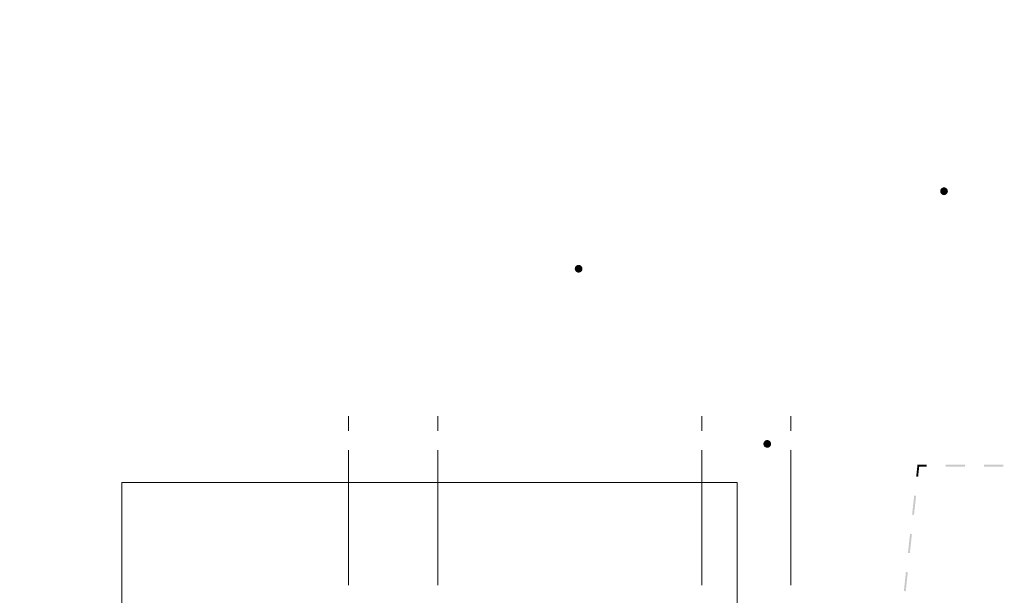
# Model space of a CAD drawing. Header units: millimetres. Extents: x 0 to 420, y 0 to 297.
# Tile 28 of 43: x 72 to 149, y 252 to 297. Entities that reach past the tile are written whole.
import ezdxf

# ---------------------------------------------------------------- set-up
doc = ezdxf.new("R2010")
doc.units = ezdxf.units.MM
doc.linetypes.add('K5LT_AXLED', pattern=[15.063659, 10.563659, -1.5, 1.5, -1.5])
doc.linetypes.add('K5LT_THIN', pattern=[0])
for name, color, linetype, true_color in [('План ПС', 7, 'Continuous', 0x666666), ('Существующее оборудование', 7, 'Continuous', 0x7f7f7f), ('Топосъемка', 7, 'Continuous', 0x7f7f7f)]:
    doc.layers.add(name, color=color, linetype=linetype, true_color=true_color)

# ---------------------------------------------------------------- blocks, each defined once
blk = doc.blocks.new('U64')
at = {"layer": 'Существующее оборудование', "linetype": 'K5LT_THIN', "lineweight": 18}
for p, q in [((79.984, 260.819), (128.074, 260.819)), ((79.984, 248.432), (79.984, 260.819)), ((128.074, 260.819), (128.074, 248.432)), ((128.074, 248.432), (79.984, 248.432))]:
    blk.add_line(p, q, dxfattribs=at)
blk = doc.blocks.new('U209')
at = {"layer": 'Топосъемка'}
blk.add_hatch(color=256, dxfattribs=at).paths.add_polyline_path([(130.54, 263.563), (130.569, 263.575), (130.596, 263.59), (130.621, 263.608), (130.644, 263.629), (130.665, 263.651), (130.684, 263.676), (130.7, 263.703), (130.713, 263.731), (130.723, 263.76), (130.731, 263.79), (130.735, 263.821), (130.735, 263.852), (130.733, 263.882), (130.727, 263.913), (130.719, 263.943), (130.707, 263.971), (130.692, 263.999), (130.675, 264.024), (130.655, 264.048), (130.633, 264.07), (130.609, 264.089), (130.582, 264.105), (130.555, 264.119), (130.526, 264.13), (130.496, 264.138), (130.465, 264.142), (130.434, 264.144), (130.403, 264.142), (130.373, 264.137), (130.343, 264.129), (130.331, 264.125), (130.302, 264.113), (130.275, 264.097), (130.25, 264.079), (130.226, 264.059), (130.205, 264.036), (130.187, 264.012), (130.171, 263.985), (130.158, 263.957), (130.147, 263.928), (130.14, 263.898), (130.136, 263.867), (130.136, 263.836), (130.138, 263.805), (130.144, 263.775), (130.152, 263.745), (130.164, 263.716), (130.179, 263.689), (130.196, 263.663), (130.216, 263.64), (130.238, 263.618), (130.262, 263.599), (130.288, 263.582), (130.316, 263.569), (130.345, 263.558), (130.375, 263.55), (130.406, 263.545), (130.437, 263.544), (130.468, 263.546), (130.498, 263.55), (130.528, 263.559)])
blk = doc.blocks.new('U210')
at = {"layer": 'Топосъемка'}
blk.add_hatch(color=256, dxfattribs=at).paths.add_polyline_path([(144.356, 283.313), (144.384, 283.325), (144.411, 283.34), (144.437, 283.358), (144.46, 283.379), (144.481, 283.401), (144.5, 283.426), (144.516, 283.453), (144.529, 283.481), (144.539, 283.51), (144.546, 283.54), (144.55, 283.571), (144.551, 283.602), (144.548, 283.632), (144.543, 283.663), (144.534, 283.693), (144.522, 283.721), (144.508, 283.749), (144.491, 283.774), (144.471, 283.798), (144.448, 283.82), (144.424, 283.839), (144.398, 283.855), (144.37, 283.869), (144.341, 283.88), (144.311, 283.888), (144.28, 283.892), (144.25, 283.894), (144.219, 283.892), (144.188, 283.887), (144.158, 283.879), (144.146, 283.875), (144.118, 283.863), (144.091, 283.847), (144.065, 283.829), (144.042, 283.809), (144.021, 283.786), (144.002, 283.762), (143.986, 283.735), (143.973, 283.707), (143.963, 283.678), (143.956, 283.648), (143.952, 283.617), (143.951, 283.586), (143.953, 283.555), (143.959, 283.525), (143.968, 283.495), (143.979, 283.466), (143.994, 283.439), (144.011, 283.413), (144.031, 283.39), (144.053, 283.368), (144.078, 283.349), (144.104, 283.332), (144.132, 283.319), (144.161, 283.308), (144.191, 283.3), (144.221, 283.295), (144.252, 283.294), (144.283, 283.296), (144.314, 283.3), (144.344, 283.309)])
blk = doc.blocks.new('U212')
at = {"layer": 'Топосъемка'}
blk.add_hatch(color=256, dxfattribs=at).paths.add_polyline_path([(115.797, 277.252), (115.825, 277.265), (115.852, 277.28), (115.877, 277.298), (115.901, 277.318), (115.922, 277.341), (115.94, 277.366), (115.956, 277.392), (115.969, 277.42), (115.98, 277.449), (115.987, 277.48), (115.991, 277.51), (115.992, 277.541), (115.989, 277.572), (115.984, 277.603), (115.975, 277.632), (115.963, 277.661), (115.949, 277.688), (115.931, 277.714), (115.911, 277.738), (115.889, 277.759), (115.865, 277.778), (115.839, 277.795), (115.811, 277.809), (115.782, 277.82), (115.752, 277.827), (115.721, 277.832), (115.69, 277.833), (115.659, 277.832), (115.629, 277.827), (115.599, 277.819), (115.587, 277.814), (115.558, 277.802), (115.531, 277.787), (115.506, 277.769), (115.483, 277.749), (115.462, 277.726), (115.443, 277.701), (115.427, 277.675), (115.414, 277.647), (115.404, 277.617), (115.397, 277.587), (115.393, 277.557), (115.392, 277.526), (115.394, 277.495), (115.4, 277.464), (115.408, 277.435), (115.42, 277.406), (115.435, 277.379), (115.452, 277.353), (115.472, 277.329), (115.494, 277.308), (115.519, 277.288), (115.545, 277.272), (115.573, 277.258), (115.602, 277.247), (115.632, 277.24), (115.662, 277.235), (115.693, 277.233), (115.724, 277.235), (115.755, 277.24), (115.784, 277.248)])

msp = doc.modelspace()

# ---------------------------------------------------------------- hatches: boundary and pattern name
at = {"layer": 'Топосъемка'}
for points in [[(142.8842, 262.214884), (142.244177, 262.215222), (142.17679, 262.215263), (142.169575, 262.148272), (142.077409, 261.293249), (142.226546, 261.277176), (142.311479, 262.065201), (142.884102, 262.064878)], [(145.884193, 262.213159), (144.384196, 262.214021), (144.3841, 262.064016), (145.884097, 262.063153)], [(148.884194, 262.211416), (147.384198, 262.212278), (147.384113, 262.062298), (148.884116, 262.061417)], [(142.065802, 259.785824), (141.916665, 259.801898), (141.755928, 258.310528), (141.905066, 258.294455)], [(141.744347, 256.803091), (141.595211, 256.819165), (141.434467, 255.327814), (141.583604, 255.31174)], [(141.422867, 253.82037), (141.273731, 253.836444), (141.112994, 252.345074), (141.262131, 252.329001)]]:
    msp.add_hatch(color=256, dxfattribs=at).paths.add_polyline_path(points)

# ---------------------------------------------------------------- linework, layer by layer
at = {"layer": 'План ПС', "linetype": 'K5LT_AXLED', "lineweight": 18}
for p, q in [((97.716726, 222.665447), (97.716726, 266.005447)), ((104.676726, 222.665447), (104.676726, 266.005448)), ((125.316496, 222.665447), (125.316496, 266.005447)), ((132.276496, 222.665447), (132.276496, 266.005448))]:
    msp.add_line(p, q, dxfattribs=at)

# ---------------------------------------------------------------- block references
at = {"layer": 'Существующее оборудование'}
msp.add_blockref('U64', (0, 0), dxfattribs=at)
at = {"layer": 'Топосъемка'}
for name in ['U210', 'U212', 'U209']:
    msp.add_blockref(name, (0, 0), dxfattribs=at)

doc.saveas('drawing.dxf')
